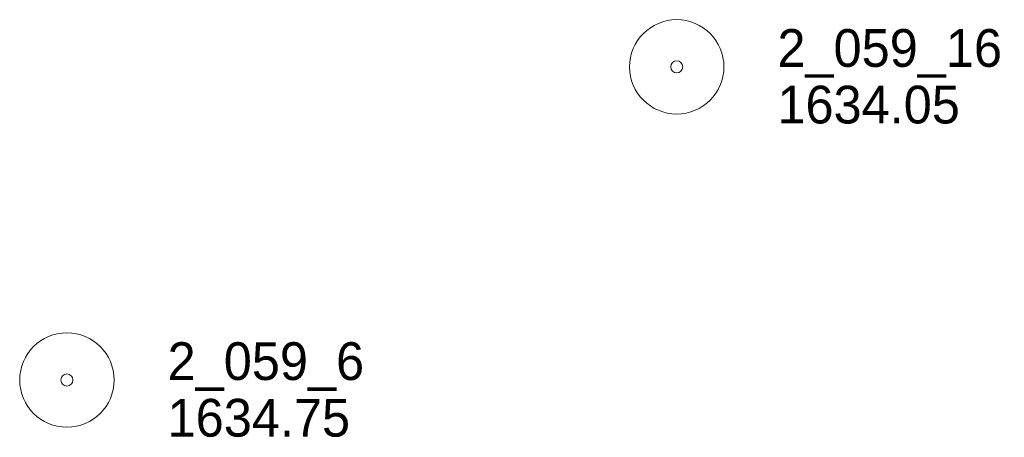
# Model space of a CAD drawing. Header units: feet. Extents: x 387890 to 389858, y 106000 to 107500.
# Tile 3 of 4: x 389702 to 389858, y 106416 to 106482. Entities that reach past the tile are written whole.
import ezdxf

# ---------------------------------------------------------------- set-up
doc = ezdxf.new("R2010")
doc.units = ezdxf.units.FT
doc.header["$MEASUREMENT"] = 0
doc.layers.add('E_MAP_PassPoints', color=40, linetype='Continuous', lineweight=0)
doc.styles.add('Style-IGR_FONT_0', font='IGR_FONT_0.shx')

# ---------------------------------------------------------------- blocks, each defined once
blk = doc.blocks.new('PP')
at = {"layer": 'E_MAP_PassPoints', "color": 40, "linetype": 'Continuous', "lineweight": 0}
for radius in [7.5, 0.96]:
    blk.add_circle((0, 0), radius, dxfattribs=at)

msp = doc.modelspace()

# ---------------------------------------------------------------- block references
at = {"layer": 'E_MAP_PassPoints', "color": 40, "linetype": 'Continuous', "lineweight": 0}
for p in [(389806.05, 106474.95), (389709.14, 106425.18)]:
    msp.add_blockref('PP', p, dxfattribs=at)

# ---------------------------------------------------------------- texts
at = {"layer": 'E_MAP_PassPoints', "color": 40, "linetype": 'Continuous', "lineweight": 0, "style": 'Style-IGR_FONT_0'}
for s, p in [('2_059_16', (389822.05, 106474.95)), ('1634.05', (389822.05, 106465.95)), ('2_059_6', (389725.14, 106425.18)), ('1634.75', (389725.14, 106416.18))]:
    msp.add_text(s, height=6, dxfattribs=at).set_placement(p)

doc.saveas('drawing.dxf')
